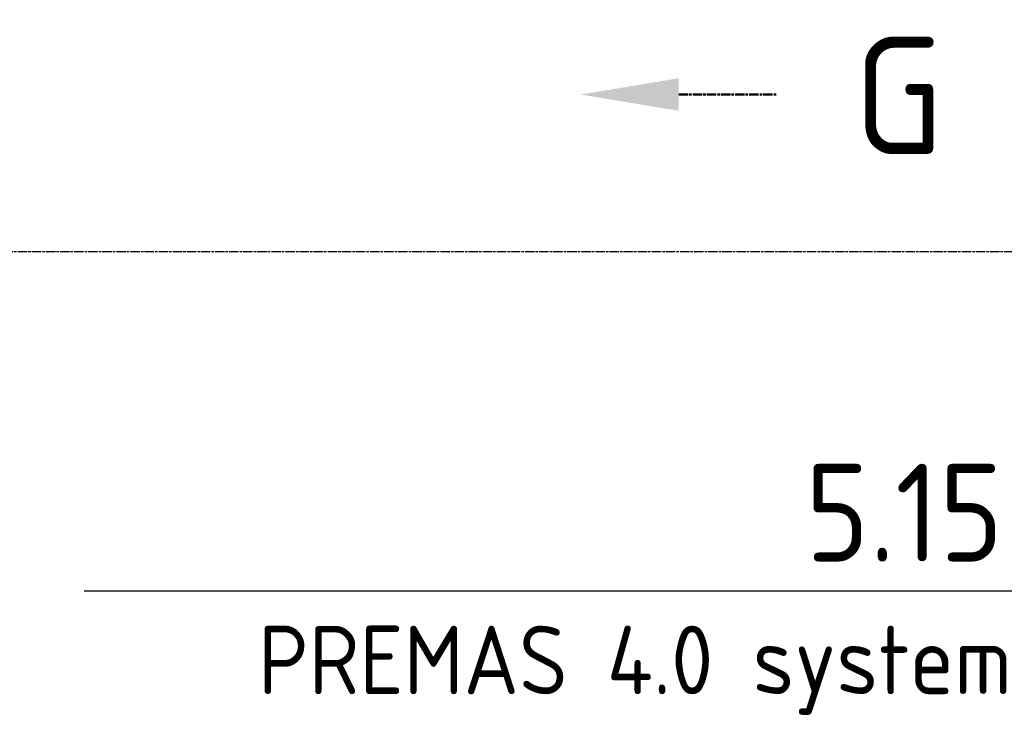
# Model space of a CAD drawing. Header units: millimetres. Extents: x -34725 to 178350, y -13707 to 126150.
# Tile 11 of 127: x -19141 to -17883, y 3709 to 4602. Entities that reach past the tile are written whole.
import ezdxf
from ezdxf.enums import TextEntityAlignment as Align

# ---------------------------------------------------------------- set-up
doc = ezdxf.new("R2010")
doc.units = ezdxf.units.MM
doc.linetypes.add('AM_ISO08W050', pattern=[18, 12, -1.5, 3, -1.5])
for name, color, linetype, lineweight in [('AM_10', 7, 'CONTINUOUS', 50), ('AM_4', 3, 'CONTINUOUS', 25), ('AM_7', 4, 'AM_ISO08W050', 25), ('P-AM_5', 3, 'CONTINUOUS', 25), ('P-AM_6', 2, 'CONTINUOUS', 35)]:
    doc.layers.add(name, color=color, linetype=linetype, lineweight=lineweight)
doc.styles.get("Standard").update_dxf_attribs({"font": 'isocp.shx'})

msp = doc.modelspace()

# ---------------------------------------------------------------- linework, layer by layer
at = {"layer": 'AM_10', "color": 7, "linetype": 'AM_ISO08W050'}
msp.add_line((-18299.019, 4506.224), (-18174.019, 4506.224), dxfattribs=at)
at = {"layer": 'AM_10', "color": 7, "linetype": 'Continuous', "extrusion": (0, 9.79717e-19, -1)}
msp.add_trace([(18299.019, 4485.39), (18299.019, 4527.057), (18424.019, 4506.224)], dxfattribs=at)
at = {"layer": 'AM_4'}
msp.add_arc((-22209.567, -4599.966), 9106.754, 79.125908, 79.125908, dxfattribs=at)
at = {"layer": 'AM_7'}
msp.add_line((-19701.313, 4305.526), (-17239.099, 4305.526), dxfattribs=at)
at = {"layer": 'P-AM_5'}
msp.add_lwpolyline([(-19978.32, 4303.526, 15.625, 15.625, -1), (-19973.283, 4288.736, 15.625, 15.625, -1), (-19978.32, 4303.526, 0, 0, 0), (-19058.374, 3871.773, 0, 0, 0), (-19058.374, 3871.773, 0, 0, 0), (-19058.374, 3871.773, 0, 0, 0), (-19058.374, 3871.773, 0, 0, 0), (-19058.374, 3871.773, 0, 0, 0), (-19058.374, 3871.773, 0, 0, 0), (-19058.374, 3871.773, 0, 0, 0)], format="xyseb", dxfattribs=at)
msp.add_lwpolyline([(-19058.374, 3871.773), (-17869.474, 3871.773)], dxfattribs=at)

# ---------------------------------------------------------------- texts
at = {"layer": 'AM_10', "color": 7, "insert": (-18018.003, 4504.758), "char_height": 150, "attachment_point": 5}
msp.add_mtext('G', dxfattribs=at)
at = {"layer": 'P-AM_6', "color": 7, "lineweight": 50}
msp.add_text('5.15', height=125, dxfattribs=at).set_placement((-17884.38, 3871.773), align=Align.BOTTOM_RIGHT)
at = {"layer": 'P-AM_6'}
msp.add_text('PREMAS 4.0 system', height=87.5, dxfattribs=at).set_placement((-17873.14, 3739.756), align=Align.RIGHT)

doc.saveas('drawing.dxf')
